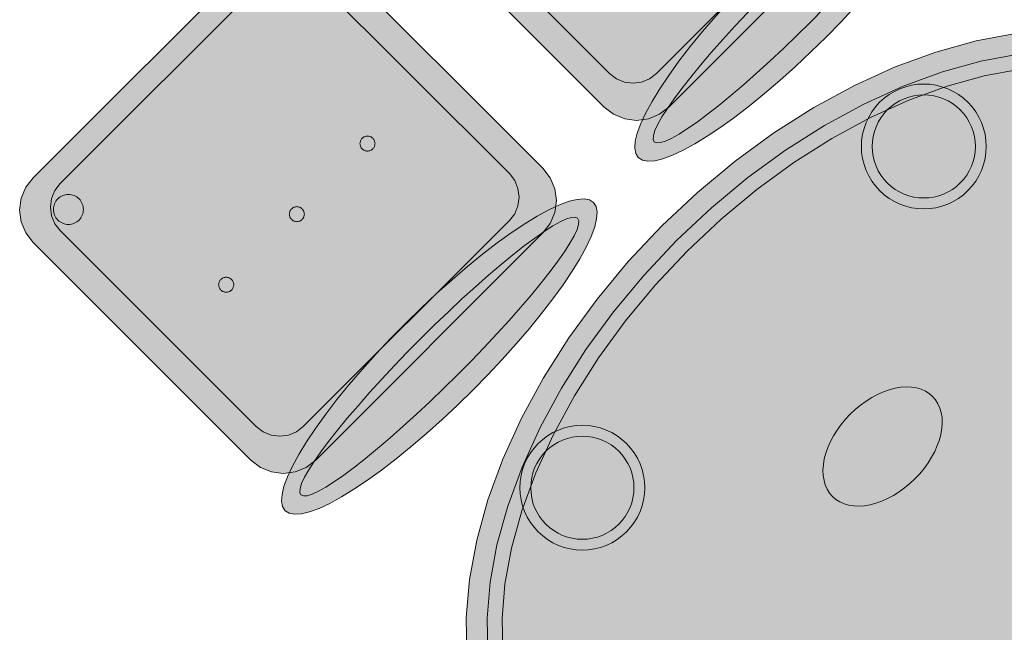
# Model space of a CAD drawing. Header units: metres. Extents: x 2172.2 to 2210.6, y 415.3 to 458.1.
# Tile 38 of 168: x 2202.8 to 2203.983, y 423.417 to 424.153. Entities that reach past the tile are written whole.
import ezdxf

# ---------------------------------------------------------------- set-up
doc = ezdxf.new("R2010")
doc.units = ezdxf.units.M
doc.layers.add('NC_N1_CHAIRS', color=7, linetype='CONTINUOUS', lineweight=13)
doc.layers.add('NC_N1_TABLES', color=7, linetype='CONTINUOUS', lineweight=13)

# ---------------------------------------------------------------- blocks, each defined once
blk = doc.blocks.new('NC_N1_DINING_2')
at = {"true_color": 0xf6f5ef}
h = blk.add_hatch(color=256, dxfattribs=at)
h.dxf.hatch_style = 1
h.paths.add_polyline_path([(0.6, 0), (0.5971, 0.0368), (0.5885, 0.0732), (0.5742, 0.1089), (0.5543, 0.1435), (0.5292, 0.1768), (0.4989, 0.2083), (0.4638, 0.2379), (0.4243, 0.2652), (0.3806, 0.2899), (0.3333, 0.3118), (0.2828, 0.3307), (0.2296, 0.3465), (0.1742, 0.3589), (0.1171, 0.3678), (0.0588, 0.3732), (0, 0.375), (-0.0588, 0.3732), (-0.1171, 0.3678), (-0.1742, 0.3589), (-0.2296, 0.3465), (-0.2828, 0.3307), (-0.3333, 0.3118), (-0.3806, 0.2899), (-0.4243, 0.2652), (-0.4638, 0.2379), (-0.4989, 0.2083), (-0.5292, 0.1768), (-0.5543, 0.1435), (-0.5742, 0.1089), (-0.5885, 0.0732), (-0.5971, 0.0368), (-0.6, 0), (-0.5971, -0.0368), (-0.5885, -0.0732), (-0.5742, -0.1089), (-0.5543, -0.1435), (-0.5292, -0.1768), (-0.4989, -0.2083), (-0.4638, -0.2379), (-0.4243, -0.2652), (-0.3806, -0.2899), (-0.3333, -0.3118), (-0.2828, -0.3307), (-0.2296, -0.3465), (-0.1742, -0.3589), (-0.1171, -0.3678), (-0.0588, -0.3732), (0, -0.375), (0.0588, -0.3732), (0.1171, -0.3678), (0.1742, -0.3589), (0.2296, -0.3465), (0.2828, -0.3307), (0.3333, -0.3118), (0.3806, -0.2899), (0.4243, -0.2652), (0.4638, -0.2379), (0.4989, -0.2083), (0.5292, -0.1768), (0.5543, -0.1435), (0.5742, -0.1089), (0.5885, -0.0732), (0.5971, -0.0368)])
at = {"color": 0, "linetype": 'CONTINUOUS', "lineweight": -2, "true_color": 0x2d3540}
blk.add_lwpolyline([(-0.5292, -0.1768), (-0.4989, -0.2083), (-0.4638, -0.2379), (-0.4243, -0.2652), (-0.3806, -0.2899), (-0.3333, -0.3118), (-0.2828, -0.3307), (-0.2296, -0.3465), (-0.1742, -0.3589), (-0.1171, -0.3678), (-0.0588, -0.3732), (0, -0.375), (0.0588, -0.3732), (0.1171, -0.3678), (0.1742, -0.3589), (0.2296, -0.3465), (0.2828, -0.3307), (0.3333, -0.3118), (0.3806, -0.2899), (0.4243, -0.2652), (0.4638, -0.2379)], dxfattribs=at)
at = {"color": 0, "linetype": 'CONTINUOUS', "lineweight": -2, "true_color": 0xa38246}
for points in [[(0.4486, -0.218), (0.411, -0.244), (0.3692, -0.2676), (0.3237, -0.2887), (0.2749, -0.307), (0.2233, -0.3222), (0.1695, -0.3343), (0.114, -0.343), (0.0573, -0.3482), (0, -0.35), (-0.0573, -0.3482), (-0.114, -0.343), (-0.1695, -0.3343), (-0.2233, -0.3222), (-0.2749, -0.307), (-0.3237, -0.2887), (-0.3692, -0.2676), (-0.411, -0.244), (-0.4486, -0.218), (-0.4818, -0.1901), (-0.5101, -0.1605)], [(0.4377, -0.2037), (0.4014, -0.2287), (0.361, -0.2516), (0.3167, -0.2721), (0.2692, -0.2899), (0.2188, -0.3048), (0.1661, -0.3166), (0.1117, -0.3251), (0.0562, -0.3303), (0, -0.332), (-0.0562, -0.3303), (-0.1117, -0.3251), (-0.1661, -0.3166), (-0.2188, -0.3048), (-0.2692, -0.2899), (-0.3167, -0.2721), (-0.361, -0.2516), (-0.4014, -0.2287), (-0.4377, -0.2037), (-0.4694, -0.1769), (-0.4964, -0.1488)]]:
    blk.add_lwpolyline(points, dxfattribs=at)
for points in [[(0.085, 0), (0.0846, 0.0054), (0.0834, 0.0107), (0.0813, 0.016), (0.0785, 0.021), (0.075, 0.0259), (0.0707, 0.0306), (0.0657, 0.0349), (0.0601, 0.0389), (0.0539, 0.0425), (0.0472, 0.0457), (0.0401, 0.0485), (0.0325, 0.0508), (0.0247, 0.0526), (0.0166, 0.0539), (0.0083, 0.0547), (0, 0.055), (-0.0083, 0.0547), (-0.0166, 0.0539), (-0.0247, 0.0526), (-0.0325, 0.0508), (-0.0401, 0.0485), (-0.0472, 0.0457), (-0.0539, 0.0425), (-0.0601, 0.0389), (-0.0657, 0.0349), (-0.0707, 0.0306), (-0.075, 0.0259), (-0.0785, 0.021), (-0.0813, 0.016), (-0.0834, 0.0107), (-0.0846, 0.0054), (-0.085, 0), (-0.0846, -0.0054), (-0.0834, -0.0107), (-0.0813, -0.016), (-0.0785, -0.021), (-0.075, -0.0259), (-0.0707, -0.0306), (-0.0657, -0.0349), (-0.0601, -0.0389), (-0.0539, -0.0425), (-0.0472, -0.0457), (-0.0401, -0.0485), (-0.0325, -0.0508), (-0.0247, -0.0526), (-0.0166, -0.0539), (-0.0083, -0.0547), (0, -0.055), (0.0083, -0.0547), (0.0166, -0.0539), (0.0247, -0.0526), (0.0325, -0.0508), (0.0401, -0.0485), (0.0472, -0.0457), (0.0539, -0.0425), (0.0601, -0.0389), (0.0657, -0.0349), (0.0707, -0.0306), (0.075, -0.0259), (0.0785, -0.021), (0.0813, -0.016), (0.0834, -0.0107), (0.0846, -0.0054)], [(-0.228, -0.22), (-0.2283, -0.2261), (-0.2292, -0.2321), (-0.2307, -0.238), (-0.2327, -0.2437), (-0.2353, -0.2492), (-0.2384, -0.2544), (-0.2421, -0.2593), (-0.2462, -0.2638), (-0.2507, -0.2679), (-0.2556, -0.2716), (-0.2608, -0.2747), (-0.2663, -0.2773), (-0.272, -0.2793), (-0.2779, -0.2808), (-0.2839, -0.2817), (-0.29, -0.282), (-0.2961, -0.2817), (-0.3021, -0.2808), (-0.308, -0.2793), (-0.3137, -0.2773), (-0.3192, -0.2747), (-0.3244, -0.2716), (-0.3293, -0.2679), (-0.3338, -0.2638), (-0.3379, -0.2593), (-0.3416, -0.2544), (-0.3447, -0.2492), (-0.3473, -0.2437), (-0.3493, -0.238), (-0.3508, -0.2321), (-0.3517, -0.2261), (-0.352, -0.22), (-0.3517, -0.2139), (-0.3508, -0.2079), (-0.3493, -0.202), (-0.3473, -0.1963), (-0.3447, -0.1908), (-0.3416, -0.1856), (-0.3379, -0.1807), (-0.3338, -0.1762), (-0.3293, -0.1721), (-0.3244, -0.1684), (-0.3192, -0.1653), (-0.3137, -0.1627), (-0.308, -0.1607), (-0.3021, -0.1592), (-0.2961, -0.1583), (-0.29, -0.158), (-0.2839, -0.1583), (-0.2779, -0.1592), (-0.272, -0.1607), (-0.2663, -0.1627), (-0.2608, -0.1653), (-0.2556, -0.1684), (-0.2507, -0.1721), (-0.2462, -0.1762), (-0.2421, -0.1807), (-0.2384, -0.1856), (-0.2353, -0.1908), (-0.2327, -0.1963), (-0.2307, -0.202), (-0.2292, -0.2079), (-0.2283, -0.2139)], [(0.352, -0.22), (0.3517, -0.2261), (0.3508, -0.2321), (0.3493, -0.238), (0.3473, -0.2437), (0.3447, -0.2492), (0.3416, -0.2544), (0.3379, -0.2593), (0.3338, -0.2638), (0.3293, -0.2679), (0.3244, -0.2716), (0.3192, -0.2747), (0.3137, -0.2773), (0.308, -0.2793), (0.3021, -0.2808), (0.2961, -0.2817), (0.29, -0.282), (0.2839, -0.2817), (0.2779, -0.2808), (0.272, -0.2793), (0.2663, -0.2773), (0.2608, -0.2747), (0.2556, -0.2716), (0.2507, -0.2679), (0.2462, -0.2638), (0.2421, -0.2593), (0.2384, -0.2544), (0.2353, -0.2492), (0.2327, -0.2437), (0.2307, -0.238), (0.2292, -0.2321), (0.2283, -0.2261), (0.228, -0.22), (0.2283, -0.2139), (0.2292, -0.2079), (0.2307, -0.202), (0.2327, -0.1963), (0.2353, -0.1908), (0.2384, -0.1856), (0.2421, -0.1807), (0.2462, -0.1762), (0.2507, -0.1721), (0.2556, -0.1684), (0.2608, -0.1653), (0.2663, -0.1627), (0.272, -0.1607), (0.2779, -0.1592), (0.2839, -0.1583), (0.29, -0.158), (0.2961, -0.1583), (0.3021, -0.1592), (0.308, -0.1607), (0.3137, -0.1627), (0.3192, -0.1653), (0.3244, -0.1684), (0.3293, -0.1721), (0.3338, -0.1762), (0.3379, -0.1807), (0.3416, -0.1856), (0.3447, -0.1908), (0.3473, -0.1963), (0.3493, -0.202), (0.3508, -0.2079), (0.3517, -0.2139)]]:
    blk.add_lwpolyline(points, close=True, dxfattribs=at)
at = {"color": 0, "linetype": 'CONTINUOUS', "lineweight": -2, "true_color": 0x89939a}
for points in [[(-0.215, -0.22), (-0.2154, -0.2274), (-0.2164, -0.2346), (-0.2182, -0.2418), (-0.2207, -0.2487), (-0.2239, -0.2554), (-0.2276, -0.2617), (-0.232, -0.2676), (-0.237, -0.273), (-0.2424, -0.278), (-0.2483, -0.2824), (-0.2546, -0.2861), (-0.2613, -0.2893), (-0.2682, -0.2918), (-0.2754, -0.2936), (-0.2826, -0.2946), (-0.29, -0.295), (-0.2974, -0.2946), (-0.3046, -0.2936), (-0.3118, -0.2918), (-0.3187, -0.2893), (-0.3254, -0.2861), (-0.3317, -0.2824), (-0.3376, -0.278), (-0.343, -0.273), (-0.348, -0.2676), (-0.3524, -0.2617), (-0.3561, -0.2554), (-0.3593, -0.2487), (-0.3618, -0.2418), (-0.3636, -0.2346), (-0.3646, -0.2274), (-0.365, -0.22), (-0.3646, -0.2126), (-0.3636, -0.2054), (-0.3618, -0.1982), (-0.3593, -0.1913), (-0.3561, -0.1846), (-0.3524, -0.1783), (-0.348, -0.1724), (-0.343, -0.167), (-0.3376, -0.162), (-0.3317, -0.1576), (-0.3254, -0.1539), (-0.3187, -0.1507), (-0.3118, -0.1482), (-0.3046, -0.1464), (-0.2974, -0.1454), (-0.29, -0.145), (-0.2826, -0.1454), (-0.2754, -0.1464), (-0.2682, -0.1482), (-0.2613, -0.1507), (-0.2546, -0.1539), (-0.2483, -0.1576), (-0.2424, -0.162), (-0.237, -0.167), (-0.232, -0.1724), (-0.2276, -0.1783), (-0.2239, -0.1846), (-0.2207, -0.1913), (-0.2182, -0.1982), (-0.2164, -0.2054), (-0.2154, -0.2126)], [(0.365, -0.22), (0.3646, -0.2274), (0.3636, -0.2346), (0.3618, -0.2418), (0.3593, -0.2487), (0.3561, -0.2554), (0.3524, -0.2617), (0.348, -0.2676), (0.343, -0.273), (0.3376, -0.278), (0.3317, -0.2824), (0.3254, -0.2861), (0.3187, -0.2893), (0.3118, -0.2918), (0.3046, -0.2936), (0.2974, -0.2946), (0.29, -0.295), (0.2826, -0.2946), (0.2754, -0.2936), (0.2682, -0.2918), (0.2613, -0.2893), (0.2546, -0.2861), (0.2483, -0.2824), (0.2424, -0.278), (0.237, -0.273), (0.232, -0.2676), (0.2276, -0.2617), (0.2239, -0.2554), (0.2207, -0.2487), (0.2182, -0.2418), (0.2164, -0.2346), (0.2154, -0.2274), (0.215, -0.22), (0.2154, -0.2126), (0.2164, -0.2054), (0.2182, -0.1982), (0.2207, -0.1913), (0.2239, -0.1846), (0.2276, -0.1783), (0.232, -0.1724), (0.237, -0.167), (0.2424, -0.162), (0.2483, -0.1576), (0.2546, -0.1539), (0.2613, -0.1507), (0.2682, -0.1482), (0.2754, -0.1464), (0.2826, -0.1454), (0.29, -0.145), (0.2974, -0.1454), (0.3046, -0.1464), (0.3118, -0.1482), (0.3187, -0.1507), (0.3254, -0.1539), (0.3317, -0.1576), (0.3376, -0.162), (0.343, -0.167), (0.348, -0.1724), (0.3524, -0.1783), (0.3561, -0.1846), (0.3593, -0.1913), (0.3618, -0.1982), (0.3636, -0.2054), (0.3646, -0.2126)]]:
    blk.add_lwpolyline(points, close=True, dxfattribs=at)
blk = doc.blocks.new('NC_N1_CHAIR_IVORY')
at = {"true_color": 0xf6f5ef}
h = blk.add_hatch(color=256, dxfattribs=at)
h.dxf.hatch_style = 1
h.paths.add_polyline_path([(0.262, 0.222), (0.2607, 0.2276), (0.257, 0.2331), (0.2507, 0.2385), (0.2421, 0.2438), (0.2311, 0.2489), (0.2178, 0.2537), (0.2025, 0.2582), (0.1853, 0.2623), (0.1662, 0.2661), (0.1456, 0.2694), (0.1235, 0.2723), (0.1003, 0.2747), (0.0761, 0.2765), (0.0511, 0.2779), (0.0257, 0.2787), (0, 0.279), (-0.0257, 0.2787), (-0.0511, 0.2779), (-0.0761, 0.2765), (-0.1003, 0.2747), (-0.1235, 0.2723), (-0.1456, 0.2694), (-0.1662, 0.2661), (-0.1853, 0.2623), (-0.2025, 0.2582), (-0.2178, 0.2537), (-0.2311, 0.2489), (-0.2421, 0.2438), (-0.2507, 0.2385), (-0.257, 0.2331), (-0.2607, 0.2276), (-0.262, 0.222), (-0.2607, 0.2164), (-0.257, 0.2109), (-0.2507, 0.2055), (-0.2421, 0.2002), (-0.2311, 0.1951), (-0.2178, 0.1903), (-0.2025, 0.1858), (-0.1853, 0.1817), (-0.1662, 0.1779), (-0.1456, 0.1746), (-0.1235, 0.1717), (-0.1003, 0.1693), (-0.0761, 0.1675), (-0.0511, 0.1661), (-0.0257, 0.1653), (0, 0.165), (0.0257, 0.1653), (0.0511, 0.1661), (0.0761, 0.1675), (0.1003, 0.1693), (0.1235, 0.1717), (0.1456, 0.1746), (0.1662, 0.1779), (0.1853, 0.1817), (0.2025, 0.1858), (0.2178, 0.1903), (0.2311, 0.1951), (0.2421, 0.2002), (0.2507, 0.2055), (0.257, 0.2109), (0.2607, 0.2164)])
at = {"true_color": 0xdbe4e9}
h = blk.add_hatch(color=256, dxfattribs=at)
h.dxf.hatch_style = 1
h.paths.add_polyline_path([(0.193, -0.275), (-0.193, -0.275), (-0.2072, -0.2731), (-0.2205, -0.2676), (-0.2319, -0.2589), (-0.2406, -0.2475), (-0.2461, -0.2342), (-0.248, -0.22), (-0.248, 0.15), (-0.2461, 0.1642), (-0.2406, 0.1775), (-0.2319, 0.1889), (-0.2205, 0.1976), (-0.2072, 0.2031), (-0.193, 0.205), (0.193, 0.205), (0.2072, 0.2031), (0.2205, 0.1976), (0.2319, 0.1889), (0.2406, 0.1775), (0.2461, 0.1642), (0.248, 0.15), (0.248, -0.22), (0.2461, -0.2342), (0.2406, -0.2475), (0.2319, -0.2589), (0.2205, -0.2676), (0.2072, -0.2731)])
at = {"true_color": 0xa38246}
h = blk.add_hatch(color=256, dxfattribs=at)
h.dxf.hatch_style = 1
h.paths.add_polyline_path([(-0.111, -0.02), (-0.111, -0.0209), (-0.1112, -0.0218), (-0.1114, -0.0226), (-0.1117, -0.0234), (-0.1121, -0.0242), (-0.1125, -0.025), (-0.113, -0.0257), (-0.1136, -0.0264), (-0.1143, -0.027), (-0.115, -0.0275), (-0.1158, -0.0279), (-0.1166, -0.0283), (-0.1174, -0.0286), (-0.1182, -0.0288), (-0.1191, -0.029), (-0.12, -0.029), (-0.1209, -0.029), (-0.1218, -0.0288), (-0.1226, -0.0286), (-0.1234, -0.0283), (-0.1242, -0.0279), (-0.125, -0.0275), (-0.1257, -0.027), (-0.1264, -0.0264), (-0.127, -0.0257), (-0.1275, -0.025), (-0.1279, -0.0242), (-0.1283, -0.0234), (-0.1286, -0.0226), (-0.1288, -0.0218), (-0.129, -0.0209), (-0.129, -0.02), (-0.129, -0.0191), (-0.1288, -0.0182), (-0.1286, -0.0174), (-0.1283, -0.0166), (-0.1279, -0.0158), (-0.1275, -0.015), (-0.127, -0.0143), (-0.1264, -0.0136), (-0.1257, -0.013), (-0.125, -0.0125), (-0.1242, -0.0121), (-0.1234, -0.0117), (-0.1226, -0.0114), (-0.1218, -0.0112), (-0.1209, -0.011), (-0.12, -0.011), (-0.1191, -0.011), (-0.1182, -0.0112), (-0.1174, -0.0114), (-0.1166, -0.0117), (-0.1158, -0.0121), (-0.115, -0.0125), (-0.1143, -0.013), (-0.1136, -0.0136), (-0.113, -0.0143), (-0.1125, -0.015), (-0.1121, -0.0158), (-0.1117, -0.0166), (-0.1114, -0.0174), (-0.1112, -0.0182), (-0.111, -0.0191)])
h = blk.add_hatch(color=256, dxfattribs=at)
h.dxf.hatch_style = 1
h.paths.add_polyline_path([(0.009, -0.02), (0.009, -0.0209), (0.0088, -0.0218), (0.0086, -0.0226), (0.0083, -0.0234), (0.0079, -0.0242), (0.0075, -0.025), (0.007, -0.0257), (0.0064, -0.0264), (0.0057, -0.027), (0.005, -0.0275), (0.0042, -0.0279), (0.0034, -0.0283), (0.0026, -0.0286), (0.0018, -0.0288), (0.0009, -0.029), (0, -0.029), (-0.0009, -0.029), (-0.0018, -0.0288), (-0.0026, -0.0286), (-0.0034, -0.0283), (-0.0042, -0.0279), (-0.005, -0.0275), (-0.0057, -0.027), (-0.0064, -0.0264), (-0.007, -0.0257), (-0.0075, -0.025), (-0.0079, -0.0242), (-0.0083, -0.0234), (-0.0086, -0.0226), (-0.0088, -0.0218), (-0.009, -0.0209), (-0.009, -0.02), (-0.009, -0.0191), (-0.0088, -0.0182), (-0.0086, -0.0174), (-0.0083, -0.0166), (-0.0079, -0.0158), (-0.0075, -0.015), (-0.007, -0.0143), (-0.0064, -0.0136), (-0.0057, -0.013), (-0.005, -0.0125), (-0.0042, -0.0121), (-0.0034, -0.0117), (-0.0026, -0.0114), (-0.0018, -0.0112), (-0.0009, -0.011), (0, -0.011), (0.0009, -0.011), (0.0018, -0.0112), (0.0026, -0.0114), (0.0034, -0.0117), (0.0042, -0.0121), (0.005, -0.0125), (0.0057, -0.013), (0.0064, -0.0136), (0.007, -0.0143), (0.0075, -0.015), (0.0079, -0.0158), (0.0083, -0.0166), (0.0086, -0.0174), (0.0088, -0.0182), (0.009, -0.0191)])
h = blk.add_hatch(color=256, dxfattribs=at)
h.dxf.hatch_style = 1
h.paths.add_polyline_path([(0.129, -0.02), (0.129, -0.0209), (0.1288, -0.0218), (0.1286, -0.0226), (0.1283, -0.0234), (0.1279, -0.0242), (0.1275, -0.025), (0.127, -0.0257), (0.1264, -0.0264), (0.1257, -0.027), (0.125, -0.0275), (0.1242, -0.0279), (0.1234, -0.0283), (0.1226, -0.0286), (0.1218, -0.0288), (0.1209, -0.029), (0.12, -0.029), (0.1191, -0.029), (0.1182, -0.0288), (0.1174, -0.0286), (0.1166, -0.0283), (0.1158, -0.0279), (0.115, -0.0275), (0.1143, -0.027), (0.1136, -0.0264), (0.113, -0.0257), (0.1125, -0.025), (0.1121, -0.0242), (0.1117, -0.0234), (0.1114, -0.0226), (0.1112, -0.0218), (0.111, -0.0209), (0.111, -0.02), (0.111, -0.0191), (0.1112, -0.0182), (0.1114, -0.0174), (0.1117, -0.0166), (0.1121, -0.0158), (0.1125, -0.015), (0.113, -0.0143), (0.1136, -0.0136), (0.1143, -0.013), (0.115, -0.0125), (0.1158, -0.0121), (0.1166, -0.0117), (0.1174, -0.0114), (0.1182, -0.0112), (0.1191, -0.011), (0.12, -0.011), (0.1209, -0.011), (0.1218, -0.0112), (0.1226, -0.0114), (0.1234, -0.0117), (0.1242, -0.0121), (0.125, -0.0125), (0.1257, -0.013), (0.1264, -0.0136), (0.127, -0.0143), (0.1275, -0.015), (0.1279, -0.0158), (0.1283, -0.0166), (0.1286, -0.0174), (0.1288, -0.0182), (0.129, -0.0191)])
h = blk.add_hatch(color=256, dxfattribs=at)
h.dxf.hatch_style = 1
h.paths.add_polyline_path([(-0.172, -0.218), (-0.1721, -0.2198), (-0.1723, -0.2215), (-0.1728, -0.2232), (-0.1734, -0.2249), (-0.1741, -0.2265), (-0.175, -0.228), (-0.1761, -0.2294), (-0.1773, -0.2307), (-0.1786, -0.2319), (-0.18, -0.233), (-0.1815, -0.2339), (-0.1831, -0.2346), (-0.1848, -0.2352), (-0.1865, -0.2357), (-0.1882, -0.2359), (-0.19, -0.236), (-0.1918, -0.2359), (-0.1935, -0.2357), (-0.1952, -0.2352), (-0.1969, -0.2346), (-0.1985, -0.2339), (-0.2, -0.233), (-0.2014, -0.2319), (-0.2027, -0.2307), (-0.2039, -0.2294), (-0.205, -0.228), (-0.2059, -0.2265), (-0.2066, -0.2249), (-0.2072, -0.2232), (-0.2077, -0.2215), (-0.2079, -0.2198), (-0.208, -0.218), (-0.2079, -0.2162), (-0.2077, -0.2145), (-0.2072, -0.2128), (-0.2066, -0.2111), (-0.2059, -0.2095), (-0.205, -0.208), (-0.2039, -0.2066), (-0.2027, -0.2053), (-0.2014, -0.2041), (-0.2, -0.203), (-0.1985, -0.2021), (-0.1969, -0.2014), (-0.1952, -0.2008), (-0.1935, -0.2003), (-0.1918, -0.2001), (-0.19, -0.2), (-0.1882, -0.2001), (-0.1865, -0.2003), (-0.1848, -0.2008), (-0.1831, -0.2014), (-0.1815, -0.2021), (-0.18, -0.203), (-0.1786, -0.2041), (-0.1773, -0.2053), (-0.1761, -0.2066), (-0.175, -0.208), (-0.1741, -0.2095), (-0.1734, -0.2111), (-0.1728, -0.2128), (-0.1723, -0.2145), (-0.1721, -0.2162)])
at = {"color": 0, "linetype": 'CONTINUOUS', "lineweight": -2, "true_color": 0x2d3540}
blk.add_lwpolyline([(0.262, 0.222), (0.2607, 0.2276), (0.257, 0.2331), (0.2507, 0.2385), (0.2421, 0.2438), (0.2311, 0.2489), (0.2178, 0.2537), (0.2025, 0.2582), (0.1853, 0.2623), (0.1662, 0.2661), (0.1456, 0.2694), (0.1235, 0.2723), (0.1003, 0.2747), (0.0761, 0.2765), (0.0511, 0.2779), (0.0257, 0.2787), (0, 0.279), (-0.0257, 0.2787), (-0.0511, 0.2779), (-0.0761, 0.2765), (-0.1003, 0.2747), (-0.1235, 0.2723), (-0.1456, 0.2694), (-0.1662, 0.2661), (-0.1853, 0.2623), (-0.2025, 0.2582), (-0.2178, 0.2537), (-0.2311, 0.2489), (-0.2421, 0.2438), (-0.2507, 0.2385), (-0.257, 0.2331), (-0.2607, 0.2276), (-0.262, 0.222), (-0.2607, 0.2164), (-0.257, 0.2109), (-0.2507, 0.2055), (-0.2421, 0.2002), (-0.2311, 0.1951), (-0.2178, 0.1903), (-0.2025, 0.1858), (-0.1853, 0.1817), (-0.1662, 0.1779), (-0.1456, 0.1746), (-0.1235, 0.1717), (-0.1003, 0.1693), (-0.0761, 0.1675), (-0.0511, 0.1661), (-0.0257, 0.1653), (0, 0.165), (0.0257, 0.1653), (0.0511, 0.1661), (0.0761, 0.1675), (0.1003, 0.1693), (0.1235, 0.1717), (0.1456, 0.1746), (0.1662, 0.1779), (0.1853, 0.1817), (0.2025, 0.1858), (0.2178, 0.1903), (0.2311, 0.1951), (0.2421, 0.2002), (0.2507, 0.2055), (0.257, 0.2109), (0.2607, 0.2164)], close=True, dxfattribs=at)
at = {"color": 0, "linetype": 'CONTINUOUS', "lineweight": -2, "true_color": 0xa38246}
blk.add_lwpolyline([(0.235, 0.222), (0.2339, 0.225), (0.2305, 0.228), (0.2249, 0.231), (0.2171, 0.2339), (0.2073, 0.2366), (0.1954, 0.2392), (0.1817, 0.2417), (0.1662, 0.2439), (0.1491, 0.246), (0.1306, 0.2478), (0.1108, 0.2493), (0.0899, 0.2506), (0.0682, 0.2517), (0.0458, 0.2524), (0.023, 0.2529), (0, 0.253), (-0.023, 0.2529), (-0.0458, 0.2524), (-0.0682, 0.2517), (-0.0899, 0.2506), (-0.1108, 0.2493), (-0.1306, 0.2478), (-0.1491, 0.246), (-0.1662, 0.2439), (-0.1817, 0.2417), (-0.1954, 0.2392), (-0.2073, 0.2366), (-0.2171, 0.2339), (-0.2249, 0.231), (-0.2305, 0.228), (-0.2339, 0.225), (-0.235, 0.222), (-0.2339, 0.219), (-0.2305, 0.216), (-0.2249, 0.213), (-0.2171, 0.2101), (-0.2073, 0.2074), (-0.1954, 0.2048), (-0.1817, 0.2023), (-0.1662, 0.2001), (-0.1491, 0.198), (-0.1306, 0.1962), (-0.1108, 0.1947), (-0.0899, 0.1934), (-0.0682, 0.1923), (-0.0458, 0.1916), (-0.023, 0.1911), (0, 0.191), (0.023, 0.1911), (0.0458, 0.1916), (0.0682, 0.1923), (0.0899, 0.1934), (0.1108, 0.1947), (0.1306, 0.1962), (0.1491, 0.198), (0.1662, 0.2001), (0.1817, 0.2023), (0.1954, 0.2048), (0.2073, 0.2074), (0.2171, 0.2101), (0.2249, 0.213), (0.2305, 0.216), (0.2339, 0.219)], close=True, dxfattribs=at)
at = {"color": 0, "linetype": 'CONTINUOUS', "lineweight": -2, "true_color": 0x2d3540}
blk.add_lwpolyline([(0.193, -0.275), (-0.193, -0.275), (-0.2072, -0.2731), (-0.2205, -0.2676), (-0.2319, -0.2589), (-0.2406, -0.2475), (-0.2461, -0.2342), (-0.248, -0.22), (-0.248, 0.15), (-0.2461, 0.1642), (-0.2406, 0.1775), (-0.2319, 0.1889), (-0.2205, 0.1976), (-0.2072, 0.2031), (-0.193, 0.205), (0.193, 0.205), (0.2072, 0.2031), (0.2205, 0.1976), (0.2319, 0.1889), (0.2406, 0.1775), (0.2461, 0.1642), (0.248, 0.15), (0.248, -0.22)], dxfattribs=at)
at = {"color": 0, "linetype": 'CONTINUOUS', "lineweight": -2, "true_color": 0xa38246}
blk.add_lwpolyline([(0.175, -0.247), (-0.175, -0.247), (-0.1854, -0.2456), (-0.195, -0.2416), (-0.2033, -0.2353), (-0.2096, -0.227), (-0.2136, -0.2174), (-0.215, -0.207), (-0.215, 0.126), (-0.2136, 0.1364), (-0.2096, 0.146), (-0.2033, 0.1543), (-0.195, 0.1606), (-0.1854, 0.1646), (-0.175, 0.166), (0.175, 0.166), (0.1854, 0.1646), (0.195, 0.1606), (0.2033, 0.1543), (0.2096, 0.146), (0.2136, 0.1364), (0.215, 0.126), (0.215, -0.207)], dxfattribs=at)
at = {"color": 0, "linetype": 'CONTINUOUS', "lineweight": -2}
for points in [[(-0.111, -0.02), (-0.111, -0.0209), (-0.1112, -0.0218), (-0.1114, -0.0226), (-0.1117, -0.0234), (-0.1121, -0.0242), (-0.1125, -0.025), (-0.113, -0.0257), (-0.1136, -0.0264), (-0.1143, -0.027), (-0.115, -0.0275), (-0.1158, -0.0279), (-0.1166, -0.0283), (-0.1174, -0.0286), (-0.1182, -0.0288), (-0.1191, -0.029), (-0.12, -0.029), (-0.1209, -0.029), (-0.1218, -0.0288), (-0.1226, -0.0286), (-0.1234, -0.0283), (-0.1242, -0.0279), (-0.125, -0.0275), (-0.1257, -0.027), (-0.1264, -0.0264), (-0.127, -0.0257), (-0.1275, -0.025), (-0.1279, -0.0242), (-0.1283, -0.0234), (-0.1286, -0.0226), (-0.1288, -0.0218), (-0.129, -0.0209), (-0.129, -0.02), (-0.129, -0.0191), (-0.1288, -0.0182), (-0.1286, -0.0174), (-0.1283, -0.0166), (-0.1279, -0.0158), (-0.1275, -0.015), (-0.127, -0.0143), (-0.1264, -0.0136), (-0.1257, -0.013), (-0.125, -0.0125), (-0.1242, -0.0121), (-0.1234, -0.0117), (-0.1226, -0.0114), (-0.1218, -0.0112), (-0.1209, -0.011), (-0.12, -0.011), (-0.1191, -0.011), (-0.1182, -0.0112), (-0.1174, -0.0114), (-0.1166, -0.0117), (-0.1158, -0.0121), (-0.115, -0.0125), (-0.1143, -0.013), (-0.1136, -0.0136), (-0.113, -0.0143), (-0.1125, -0.015), (-0.1121, -0.0158), (-0.1117, -0.0166), (-0.1114, -0.0174), (-0.1112, -0.0182), (-0.111, -0.0191)], [(0.009, -0.02), (0.009, -0.0209), (0.0088, -0.0218), (0.0086, -0.0226), (0.0083, -0.0234), (0.0079, -0.0242), (0.0075, -0.025), (0.007, -0.0257), (0.0064, -0.0264), (0.0057, -0.027), (0.005, -0.0275), (0.0042, -0.0279), (0.0034, -0.0283), (0.0026, -0.0286), (0.0018, -0.0288), (0.0009, -0.029), (0, -0.029), (-0.0009, -0.029), (-0.0018, -0.0288), (-0.0026, -0.0286), (-0.0034, -0.0283), (-0.0042, -0.0279), (-0.005, -0.0275), (-0.0057, -0.027), (-0.0064, -0.0264), (-0.007, -0.0257), (-0.0075, -0.025), (-0.0079, -0.0242), (-0.0083, -0.0234), (-0.0086, -0.0226), (-0.0088, -0.0218), (-0.009, -0.0209), (-0.009, -0.02), (-0.009, -0.0191), (-0.0088, -0.0182), (-0.0086, -0.0174), (-0.0083, -0.0166), (-0.0079, -0.0158), (-0.0075, -0.015), (-0.007, -0.0143), (-0.0064, -0.0136), (-0.0057, -0.013), (-0.005, -0.0125), (-0.0042, -0.0121), (-0.0034, -0.0117), (-0.0026, -0.0114), (-0.0018, -0.0112), (-0.0009, -0.011), (0, -0.011), (0.0009, -0.011), (0.0018, -0.0112), (0.0026, -0.0114), (0.0034, -0.0117), (0.0042, -0.0121), (0.005, -0.0125), (0.0057, -0.013), (0.0064, -0.0136), (0.007, -0.0143), (0.0075, -0.015), (0.0079, -0.0158), (0.0083, -0.0166), (0.0086, -0.0174), (0.0088, -0.0182), (0.009, -0.0191)], [(0.129, -0.02), (0.129, -0.0209), (0.1288, -0.0218), (0.1286, -0.0226), (0.1283, -0.0234), (0.1279, -0.0242), (0.1275, -0.025), (0.127, -0.0257), (0.1264, -0.0264), (0.1257, -0.027), (0.125, -0.0275), (0.1242, -0.0279), (0.1234, -0.0283), (0.1226, -0.0286), (0.1218, -0.0288), (0.1209, -0.029), (0.12, -0.029), (0.1191, -0.029), (0.1182, -0.0288), (0.1174, -0.0286), (0.1166, -0.0283), (0.1158, -0.0279), (0.115, -0.0275), (0.1143, -0.027), (0.1136, -0.0264), (0.113, -0.0257), (0.1125, -0.025), (0.1121, -0.0242), (0.1117, -0.0234), (0.1114, -0.0226), (0.1112, -0.0218), (0.111, -0.0209), (0.111, -0.02), (0.111, -0.0191), (0.1112, -0.0182), (0.1114, -0.0174), (0.1117, -0.0166), (0.1121, -0.0158), (0.1125, -0.015), (0.113, -0.0143), (0.1136, -0.0136), (0.1143, -0.013), (0.115, -0.0125), (0.1158, -0.0121), (0.1166, -0.0117), (0.1174, -0.0114), (0.1182, -0.0112), (0.1191, -0.011), (0.12, -0.011), (0.1209, -0.011), (0.1218, -0.0112), (0.1226, -0.0114), (0.1234, -0.0117), (0.1242, -0.0121), (0.125, -0.0125), (0.1257, -0.013), (0.1264, -0.0136), (0.127, -0.0143), (0.1275, -0.015), (0.1279, -0.0158), (0.1283, -0.0166), (0.1286, -0.0174), (0.1288, -0.0182), (0.129, -0.0191)], [(-0.172, -0.218), (-0.1721, -0.2198), (-0.1723, -0.2215), (-0.1728, -0.2232), (-0.1734, -0.2249), (-0.1741, -0.2265), (-0.175, -0.228), (-0.1761, -0.2294), (-0.1773, -0.2307), (-0.1786, -0.2319), (-0.18, -0.233), (-0.1815, -0.2339), (-0.1831, -0.2346), (-0.1848, -0.2352), (-0.1865, -0.2357), (-0.1882, -0.2359), (-0.19, -0.236), (-0.1918, -0.2359), (-0.1935, -0.2357), (-0.1952, -0.2352), (-0.1969, -0.2346), (-0.1985, -0.2339), (-0.2, -0.233), (-0.2014, -0.2319), (-0.2027, -0.2307), (-0.2039, -0.2294), (-0.205, -0.228), (-0.2059, -0.2265), (-0.2066, -0.2249), (-0.2072, -0.2232), (-0.2077, -0.2215), (-0.2079, -0.2198), (-0.208, -0.218), (-0.2079, -0.2162), (-0.2077, -0.2145), (-0.2072, -0.2128), (-0.2066, -0.2111), (-0.2059, -0.2095), (-0.205, -0.208), (-0.2039, -0.2066), (-0.2027, -0.2053), (-0.2014, -0.2041), (-0.2, -0.203), (-0.1985, -0.2021), (-0.1969, -0.2014), (-0.1952, -0.2008), (-0.1935, -0.2003), (-0.1918, -0.2001), (-0.19, -0.2), (-0.1882, -0.2001), (-0.1865, -0.2003), (-0.1848, -0.2008), (-0.1831, -0.2014), (-0.1815, -0.2021), (-0.18, -0.203), (-0.1786, -0.2041), (-0.1773, -0.2053), (-0.1761, -0.2066), (-0.175, -0.208), (-0.1741, -0.2095), (-0.1734, -0.2111), (-0.1728, -0.2128), (-0.1723, -0.2145), (-0.1721, -0.2162)]]:
    blk.add_lwpolyline(points, close=True, dxfattribs=at)

msp = doc.modelspace()

# ---------------------------------------------------------------- block references
at = {"layer": 'NC_N1_CHAIRS', "linetype": 'CONTINUOUS', "yscale": -1, "rotation": 45}
for p in [(2203.5715, 424.3298), (2203.1472, 423.9055)]:
    msp.add_blockref('NC_N1_CHAIR_IVORY', p, dxfattribs=at)
at = {"layer": 'NC_N1_TABLES', "linetype": 'CONTINUOUS', "yscale": -1, "rotation": 45}
msp.add_blockref('NC_N1_DINING_2', (2203.8366, 423.6404), dxfattribs=at)

doc.saveas('drawing.dxf')
